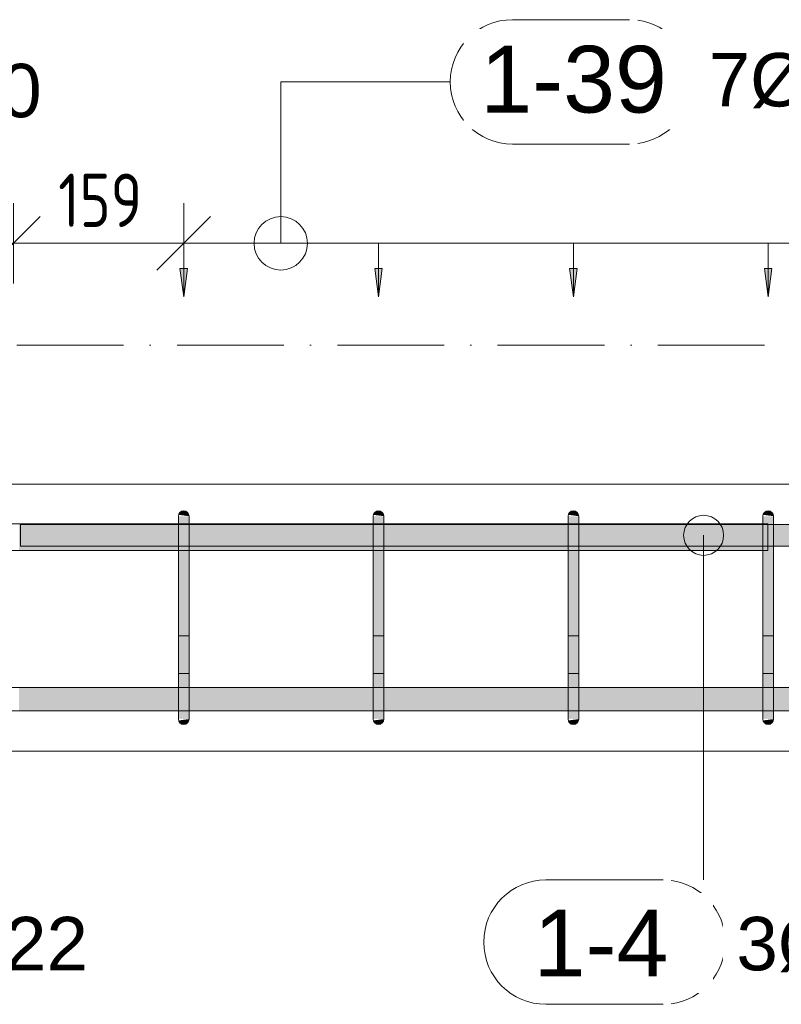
# Model space of a CAD drawing. Header units: millimetres. Extents: x 4307 to 42792, y 1610 to 10025.
# Tile 140 of 256: x 21659 to 22373, y 5383 to 6305. Entities that reach past the tile are written whole.
import ezdxf

# ---------------------------------------------------------------- set-up
doc = ezdxf.new("R2010")
doc.units = ezdxf.units.MM
doc.linetypes.add('Čerchovaná', pattern=[150, 100, -25, 0, -25])
for name, color, linetype, lineweight in [('A-ANNO-DIMS', 211, 'Continuous', 5), ('A-ANNO-DIMS-25', 211, 'Continuous', 5), ('A-FLOR-LEVL', 51, 'Continuous', 5), ('S-BEAM', 12, 'Continuous', 9), ('S-RBAR', 171, 'Continuous', 5), ('S-RBAR-IDEN', 171, 'Continuous', 5)]:
    doc.layers.add(name, color=color, linetype=linetype, lineweight=lineweight)
doc.styles.add('Arial', font='arial.ttf', dxfattribs={"height": 50})
doc.styles.add('Arial_1', font='arial.ttf', dxfattribs={"height": 62.5})
doc.styles.add('ISOCPEUR_2', font='isocpeur.ttf', dxfattribs={"width": 0.8, "height": 50})
doc.dimstyles.new('Vnitřní', dxfattribs={"dimscale": 304.8, "dimtxt": 49.799059, "dimasz": 0.164042, "dimexe": 0.123031, "dimexo": 0.0625, "dimgap": 0, "dimtad": 1, "dimdec": 0, "dimzin": 0, "dimdsep": 46, "dimtxsty": 'ISOCPEUR_2', "dimblk1": 'OBLIQUE', "dimblk2": 'OBLIQUE', "dimsah": 1, "dimcen": 0.09, "dimdle": 0.123031, "dimazin": 0, "dimtfac": 1, "dimtdec": 4, "dimtix": 1, "dimtmove": 0, "dimatfit": 3, "dimfxl": 0.123031, "dimfxlon": 1, "dimtvp": 1, "dimtolj": 1, "dimtzin": 0, "dimarcsym": 2})
doc.dimstyles.new('Výztuž_kusy__řezy__2', dxfattribs={"dimscale": 304.8, "dimtxt": 0.18, "dimasz": 0, "dimexe": 0, "dimexo": 0.0625, "dimgap": 0.082021, "dimtad": 1, "dimdec": 0, "dimzin": 0, "dimdsep": 46, "dimtxsty": 'Arial_1', "dimblk1": 'NONE', "dimblk2": 'NONE', "dimsah": 1, "dimcen": 0.09, "dimazin": 0, "dimtfac": 1, "dimtdec": 4, "dimtix": 1, "dimtmove": 0, "dimatfit": 3, "dimfxl": 0.164042, "dimfxlon": 1, "dimtvp": 1, "dimtfill": 1, "dimtolj": 1, "dimtzin": 0, "dimarcsym": 2})

# ---------------------------------------------------------------- blocks, each defined once
blk = doc.blocks.new('DIMBLOCK394-V1')
at = {"layer": 'A-ANNO-DIMS-25'}
for points in [[(22360.4, 6045.48), (22363.86, 6071.76), (22356.94, 6071.76)], [(22542.89, 6045.48), (22546.36, 6071.76), (22539.43, 6071.76)]]:
    blk.add_hatch(color=256, dxfattribs=at).paths.add_polyline_path(points)
for p, q in [((22542.89, 6095.48), (22360.4, 6095.48)), ((22360.4, 6095.48), (22360.4, 6095.48)), ((22360.4, 6095.48), (22360.4, 6045.48)), ((22542.89, 6095.48), (22542.89, 6095.48)), ((22542.89, 6095.48), (22542.89, 6045.48)), ((22363.86, 6071.76), (22356.94, 6071.76)), ((22356.94, 6071.76), (22360.4, 6045.48)), ((22360.4, 6045.48), (22363.86, 6071.76)), ((22546.36, 6071.76), (22539.43, 6071.76)), ((22539.43, 6071.76), (22542.89, 6045.48)), ((22542.89, 6045.48), (22546.36, 6071.76))]:
    blk.add_line(p, q, dxfattribs=at)
blk = doc.blocks.new('_None')
blk = doc.blocks.new('DIMBLOCK395-V1')
at = {"layer": 'A-ANNO-DIMS-25'}
for points in [[(22177.9, 6045.48), (22181.36, 6071.76), (22174.44, 6071.76)], [(22360.4, 6045.48), (22363.86, 6071.76), (22356.94, 6071.76)]]:
    blk.add_hatch(color=256, dxfattribs=at).paths.add_polyline_path(points)
for p, q in [((22360.4, 6095.48), (22177.9, 6095.48)), ((22177.9, 6095.48), (22177.9, 6095.48)), ((22177.9, 6095.48), (22177.9, 6045.48)), ((22360.4, 6095.48), (22360.4, 6095.48)), ((22360.4, 6095.48), (22360.4, 6045.48)), ((22181.36, 6071.76), (22174.44, 6071.76)), ((22174.44, 6071.76), (22177.9, 6045.48)), ((22177.9, 6045.48), (22181.36, 6071.76)), ((22363.86, 6071.76), (22356.94, 6071.76)), ((22356.94, 6071.76), (22360.4, 6045.48)), ((22360.4, 6045.48), (22363.86, 6071.76))]:
    blk.add_line(p, q, dxfattribs=at)
blk = doc.blocks.new('DIMBLOCK396-V1')
at = {"layer": 'A-ANNO-DIMS-25'}
for points in [[(21995.4, 6045.48), (21998.86, 6071.76), (21991.94, 6071.76)], [(22177.9, 6045.48), (22181.36, 6071.76), (22174.44, 6071.76)]]:
    blk.add_hatch(color=256, dxfattribs=at).paths.add_polyline_path(points)
for p, q in [((22177.9, 6095.48), (21995.4, 6095.48)), ((21995.4, 6095.48), (21995.4, 6095.48)), ((21995.4, 6095.48), (21995.4, 6045.48)), ((22177.9, 6095.48), (22177.9, 6095.48)), ((22177.9, 6095.48), (22177.9, 6045.48)), ((21998.86, 6071.76), (21991.94, 6071.76)), ((21991.94, 6071.76), (21995.4, 6045.48)), ((21995.4, 6045.48), (21998.86, 6071.76)), ((22181.36, 6071.76), (22174.44, 6071.76)), ((22174.44, 6071.76), (22177.9, 6045.48)), ((22177.9, 6045.48), (22181.36, 6071.76))]:
    blk.add_line(p, q, dxfattribs=at)
blk = doc.blocks.new('DIMBLOCK397-V1')
at = {"layer": 'A-ANNO-DIMS-25'}
for points in [[(21812.9, 6045.48), (21816.36, 6071.76), (21809.44, 6071.76)], [(21995.4, 6045.48), (21998.86, 6071.76), (21991.94, 6071.76)]]:
    blk.add_hatch(color=256, dxfattribs=at).paths.add_polyline_path(points)
for p, q in [((21995.4, 6095.48), (21812.9, 6095.48)), ((21812.9, 6095.48), (21812.9, 6095.48)), ((21812.9, 6095.48), (21812.9, 6045.48)), ((21995.4, 6095.48), (21995.4, 6095.48)), ((21995.4, 6095.48), (21995.4, 6045.48)), ((21816.36, 6071.76), (21809.44, 6071.76)), ((21809.44, 6071.76), (21812.9, 6045.48)), ((21812.9, 6045.48), (21816.36, 6071.76)), ((21998.86, 6071.76), (21991.94, 6071.76)), ((21991.94, 6071.76), (21995.4, 6045.48)), ((21995.4, 6045.48), (21998.86, 6071.76))]:
    blk.add_line(p, q, dxfattribs=at)
blk = doc.blocks.new('DIMBLOCK398-V1')
at = {"layer": 'A-ANNO-DIMS-25'}
for points in [[(21812.9, 6045.48), (21816.36, 6071.76), (21809.44, 6071.76)], [(21995.4, 6045.48), (21998.86, 6071.76), (21991.94, 6071.76)], [(22177.9, 6045.48), (22181.36, 6071.76), (22174.44, 6071.76)], [(22360.4, 6045.48), (22363.86, 6071.76), (22356.94, 6071.76)], [(22542.89, 6045.48), (22546.36, 6071.76), (22539.43, 6071.76)], [(22725.39, 6045.48), (22728.85, 6071.76), (22721.93, 6071.76)], [(22907.89, 6045.48), (22911.35, 6071.76), (22904.43, 6071.76)]]:
    blk.add_hatch(color=256, dxfattribs=at).paths.add_polyline_path(points)
for p, q in [((22907.89, 6095.48), (21812.9, 6095.48)), ((21995.4, 6095.48), (21812.9, 6095.48)), ((21812.9, 6095.48), (21812.9, 6095.48)), ((21812.9, 6095.48), (21812.9, 6045.48)), ((22177.9, 6095.48), (21995.4, 6095.48)), ((21995.4, 6095.48), (21995.4, 6095.48)), ((21995.4, 6095.48), (21995.4, 6045.48)), ((22360.4, 6095.48), (22177.9, 6095.48)), ((22177.9, 6095.48), (22177.9, 6095.48)), ((22177.9, 6095.48), (22177.9, 6045.48)), ((22542.89, 6095.48), (22360.4, 6095.48)), ((22360.4, 6095.48), (22360.4, 6095.48)), ((22360.4, 6095.48), (22360.4, 6045.48)), ((22725.39, 6095.48), (22542.89, 6095.48)), ((22542.89, 6095.48), (22542.89, 6095.48)), ((22542.89, 6095.48), (22542.89, 6045.48)), ((22907.89, 6095.48), (22725.39, 6095.48)), ((22725.39, 6095.48), (22725.39, 6095.48)), ((22725.39, 6095.48), (22725.39, 6045.48)), ((22907.89, 6095.48), (22907.89, 6095.48)), ((22907.89, 6095.48), (22907.89, 6045.48)), ((21816.36, 6071.76), (21809.44, 6071.76)), ((21809.44, 6071.76), (21812.9, 6045.48)), ((21812.9, 6045.48), (21816.36, 6071.76)), ((21998.86, 6071.76), (21991.94, 6071.76)), ((21991.94, 6071.76), (21995.4, 6045.48)), ((21995.4, 6045.48), (21998.86, 6071.76)), ((22181.36, 6071.76), (22174.44, 6071.76)), ((22174.44, 6071.76), (22177.9, 6045.48)), ((22177.9, 6045.48), (22181.36, 6071.76)), ((22363.86, 6071.76), (22356.94, 6071.76)), ((22356.94, 6071.76), (22360.4, 6045.48)), ((22360.4, 6045.48), (22363.86, 6071.76)), ((22546.36, 6071.76), (22539.43, 6071.76)), ((22539.43, 6071.76), (22542.89, 6045.48)), ((22542.89, 6045.48), (22546.36, 6071.76)), ((22728.85, 6071.76), (22721.93, 6071.76)), ((22721.93, 6071.76), (22725.39, 6045.48)), ((22725.39, 6045.48), (22728.85, 6071.76)), ((22911.35, 6071.76), (22904.43, 6071.76)), ((22904.43, 6071.76), (22907.89, 6045.48)), ((22907.89, 6045.48), (22911.35, 6071.76))]:
    blk.add_line(p, q, dxfattribs=at)
blk = doc.blocks.new('Popisek výztuže__BEZ NATOČENÍ_ - _Typ_ množství_PRAVÝ _řezy_-573725-V1')
at = {"layer": 'S-RBAR-IDEN'}
for p, q in [((5911.19, 9413.62), (5801.5, 9413.62)), ((5801.5, 9297.19), (5911.19, 9297.19))]:
    blk.add_line(p, q, dxfattribs=at)
for centre, start, end in [((5801.5, 9355.4), 90, 270), ((5911.19, 9355.4), 277.64339, 82.35661)]:
    blk.add_arc(centre, 58.22, start, end, dxfattribs=at)
blk = doc.blocks.new('DIMBLOCK434-V1')
at = {"layer": 'A-ANNO-DIMS-25'}
for p, q in [((21653.58, 6095.48), (21653.58, 6132.98)), ((21812.9, 6095.48), (21812.9, 6132.98)), ((21653.58, 6095.48), (21678.58, 6120.48)), ((21812.9, 6095.48), (21837.9, 6120.48)), ((21616.08, 6095.48), (21850.4, 6095.48)), ((21653.58, 6095.48), (21628.58, 6070.48)), ((21653.58, 6095.48), (21653.58, 6057.98)), ((21812.9, 6095.48), (21787.9, 6070.48)), ((21812.9, 6095.48), (21812.9, 6057.98))]:
    blk.add_line(p, q, dxfattribs=at)
at = {"layer": 'A-ANNO-DIMS-25', "color": 0, "insert": (21695.41, 6160.8), "char_height": 50, "width": 90.7875, "attachment_point": 1, "line_spacing_factor": 1.149209, "style": 'ISOCPEUR_2'}
blk.add_mtext('159', dxfattribs=at)
blk = doc.blocks.new('_Oblique')
at = {"color": 0, "linetype": 'ByBlock', "lineweight": -2}
blk.add_line((-0.5, -0.5), (0.5, 0.5), dxfattribs=at)
blk = doc.blocks.new('Popisek výztuže - _Typ_ množství_PRAVÝ-500031-V1')
at = {"layer": 'S-RBAR-IDEN'}
for p, q in [((6694.54, 8583.84), (6584.84, 8583.84)), ((6584.84, 8467.41), (6694.54, 8467.41))]:
    blk.add_line(p, q, dxfattribs=at)
for centre, start, end in [((6584.84, 8525.62), 90, 270), ((6694.54, 8525.62), 277.64339, 82.35661)]:
    blk.add_arc(centre, 58.22, start, end, dxfattribs=at)

msp = doc.modelspace()

# ---------------------------------------------------------------- hatches: boundary and pattern name
at = {"layer": 'S-RBAR'}
for points in [[(21817.9, 5815), (21817.9, 5840), (21807.9, 5840), (21807.9, 5815)], [(21817.9, 5840), (21817.73, 5841.29), (21817.23, 5842.5), (21816.44, 5843.54), (21815.4, 5844.33), (21814.2, 5844.83), (21812.9, 5845), (21811.61, 5844.83), (21810.4, 5844.33), (21809.37, 5843.54), (21808.57, 5842.5), (21808.07, 5841.29), (21817.73, 5840.02)], [(21990.4, 5815), (22000.4, 5815), (22000.4, 5840), (21990.4, 5840), (21990.4, 5819.55)], [(22000.4, 5840), (22000.23, 5841.29), (21999.73, 5842.5), (21998.94, 5843.54), (21997.9, 5844.33), (21996.69, 5844.83), (21995.4, 5845), (21994.11, 5844.83), (21992.9, 5844.33), (21991.87, 5843.54), (21991.07, 5842.5), (21990.57, 5841.29), (22000.23, 5840.02)], [(22182.9, 5815), (22182.9, 5840), (22172.9, 5840), (22172.9, 5815)], [(22182.9, 5840), (22182.73, 5841.29), (22182.23, 5842.5), (22181.43, 5843.54), (22180.4, 5844.33), (22179.19, 5844.83), (22177.9, 5845), (22176.6, 5844.83), (22175.4, 5844.33), (22174.36, 5843.54), (22173.57, 5842.5), (22173.07, 5841.29), (22182.73, 5840.02)], [(22365.4, 5815), (22365.4, 5840), (22355.4, 5840), (22355.4, 5815)], [(22365.4, 5840), (22365.23, 5841.29), (22364.73, 5842.5), (22363.93, 5843.54), (22362.9, 5844.33), (22361.69, 5844.83), (22360.4, 5845), (22359.1, 5844.83), (22357.9, 5844.33), (22356.86, 5843.54), (22356.07, 5842.5), (22355.57, 5841.29), (22365.23, 5840.02)], [(22380, 5812.07), (22380, 5832.07), (22365.4, 5832.07), (22365.4, 5812.07)], [(21817.9, 5675), (21817.9, 5815), (21807.9, 5815), (21807.9, 5675)], [(21997.91, 5675), (22000.4, 5675), (22000.4, 5815), (21990.4, 5815), (21990.4, 5675)], [(22182.9, 5675), (22182.9, 5815), (22172.9, 5815), (22172.9, 5675)], [(22365.4, 5675), (22365.4, 5815), (22355.4, 5815), (22355.4, 5675)], [(21812.9, 5645), (21814.2, 5645.17), (21815.4, 5645.67), (21816.44, 5646.46), (21817.23, 5647.5), (21817.73, 5648.71), (21817.73, 5649.98), (21808.07, 5648.71), (21808.57, 5647.5), (21809.37, 5646.46), (21810.4, 5645.67), (21811.61, 5645.17)], [(21995.4, 5645), (21996.69, 5645.17), (21997.91, 5645.67), (21998.94, 5646.46), (21999.73, 5647.5), (22000.23, 5648.71), (22000.23, 5649.98), (21990.57, 5648.71), (21991.07, 5647.5), (21991.87, 5646.46), (21992.9, 5645.67), (21994.11, 5645.17)], [(22177.9, 5645), (22179.19, 5645.17), (22180.4, 5645.67), (22181.43, 5646.46), (22182.23, 5647.5), (22182.73, 5648.71), (22182.73, 5649.98), (22173.07, 5648.71), (22173.57, 5647.5), (22174.36, 5646.46), (22175.4, 5645.67), (22176.6, 5645.17)], [(22360.4, 5645), (22361.69, 5645.17), (22362.9, 5645.67), (22363.93, 5646.46), (22364.73, 5647.5), (22365.23, 5648.71), (22365.23, 5649.98), (22355.57, 5648.71), (22356.07, 5647.5), (22356.86, 5646.46), (22357.9, 5645.67), (22359.1, 5645.17)]]:
    msp.add_hatch(color=7, dxfattribs=at).paths.add_polyline_path(points)
h = msp.add_hatch(color=7, dxfattribs=at)
h.paths.add_polyline_path([(19546.95, 5807.8), (19546.95, 5832.8), (19460.94, 5832.8), (19460.94, 5807.8), (19484.85, 5807.8)])
h.paths.add_polyline_path([(22355.4, 5807.8), (22355.4, 5832.8), (22182.9, 5832.8), (22182.9, 5807.8), (22351.3, 5807.8)])
h.paths.add_polyline_path([(17685, 5807.8), (17848.61, 5807.8), (17848.61, 5832.8), (17685, 5832.8)])
h.paths.add_polyline_path([(19563.38, 5807.8), (19642.97, 5807.8), (19642.97, 5832.8), (19556.95, 5832.8), (19556.95, 5807.8)])
h.paths.add_polyline_path([(19652.97, 5807.8), (19738.98, 5807.8), (19738.98, 5832.8), (19652.97, 5832.8), (19652.97, 5815)])
h.paths.add_polyline_path([(19748.98, 5807.8), (19835, 5807.8), (19835, 5832.8), (19748.98, 5832.8), (19748.98, 5815)])
h.paths.add_polyline_path([(21055.51, 5807.8), (21072.86, 5807.8), (21072.86, 5832.8), (20986.91, 5832.8), (20986.91, 5807.8)])
h.paths.add_polyline_path([(22172.9, 5807.8), (22172.9, 5832.8), (22000.4, 5832.8), (22000.4, 5807.8), (22154.97, 5807.8)])
h.paths.add_polyline_path([(19450.94, 5807.8), (19450.94, 5832.8), (19364.92, 5832.8), (19364.92, 5807.8), (19406.31, 5807.8)])
h.paths.add_polyline_path([(17858.61, 5807.8), (18037.69, 5807.8), (18037.69, 5832.8), (17858.61, 5832.8), (17858.61, 5815)])
h.paths.add_polyline_path([(19845, 5807.8), (19935, 5807.8), (19935, 5832.8), (19845, 5832.8), (19845, 5815)])
h.paths.add_polyline_path([(18596.8, 5807.8), (18682.81, 5807.8), (18682.81, 5832.8), (18596.8, 5832.8), (18596.8, 5815)])
h.paths.add_polyline_path([(19945, 5807.8), (19985, 5807.8), (19985, 5832.8), (19945, 5832.8), (19945, 5815)])
h.paths.add_polyline_path([(21082.86, 5807.8), (21168.81, 5807.8), (21168.81, 5832.8), (21082.86, 5832.8), (21082.86, 5815)])
h.paths.add_polyline_path([(19354.92, 5807.8), (19354.92, 5832.8), (19268.91, 5832.8), (19268.91, 5807.8), (19327.78, 5807.8)])
h.paths.add_polyline_path([(18542.45, 5807.8), (18586.8, 5807.8), (18586.8, 5832.8), (18425.85, 5832.8), (18425.85, 5807.8), (18463.92, 5807.8)])
h.paths.add_polyline_path([(21990.4, 5807.8), (21990.4, 5832.8), (21817.9, 5832.8), (21817.9, 5807.8), (21958.64, 5807.8)])
h.paths.add_polyline_path([(19995, 5807.8), (20035, 5807.8), (20035, 5832.8), (19995, 5832.8), (19995, 5815)])
h.paths.add_polyline_path([(20045, 5807.8), (20085, 5807.8), (20085, 5832.8), (20045, 5832.8), (20045, 5815)])
h.paths.add_polyline_path([(21178.81, 5807.8), (21264.77, 5807.8), (21264.77, 5832.8), (21178.81, 5832.8), (21178.81, 5815)])
h.paths.add_polyline_path([(21807.9, 5807.8), (21807.9, 5832.8), (21658.58, 5832.8), (21658.58, 5807.8), (21801.57, 5807.8)])
h.paths.add_polyline_path([(19258.91, 5807.8), (19258.91, 5832.8), (19172.89, 5832.8), (19172.89, 5807.8), (19249.25, 5807.8)])
h.paths.add_polyline_path([(18047.69, 5807.8), (18226.77, 5807.8), (18226.77, 5832.8), (18047.69, 5832.8), (18047.69, 5815)])
h.paths.add_polyline_path([(20095, 5807.8), (20135, 5807.8), (20135, 5832.8), (20095, 5832.8), (20095, 5815)])
h.paths.add_polyline_path([(20145, 5807.8), (20185, 5807.8), (20185, 5832.8), (20145, 5832.8), (20145, 5815)])
h.paths.add_polyline_path([(21648.58, 5807.8), (21648.58, 5832.8), (21562.63, 5832.8), (21562.63, 5807.8), (21644.51, 5807.8)])
h.paths.add_polyline_path([(20195, 5807.8), (20235, 5807.8), (20235, 5832.8), (20195, 5832.8), (20195, 5815)])
h.paths.add_polyline_path([(20245, 5807.8), (20285, 5807.8), (20285, 5832.8), (20245, 5832.8), (20245, 5815)])
h.paths.add_polyline_path([(19162.89, 5807.8), (19162.89, 5832.8), (19076.87, 5832.8), (19076.87, 5807.8), (19092.18, 5807.8)])
h.paths.add_polyline_path([(20295, 5807.8), (20335, 5807.8), (20335, 5832.8), (20295, 5832.8), (20295, 5815)])
h.paths.add_polyline_path([(19066.87, 5807.8), (19066.87, 5832.8), (18980.86, 5832.8), (18980.86, 5807.8), (19013.65, 5807.8)])
h.paths.add_polyline_path([(21552.63, 5807.8), (21552.63, 5832.8), (21466.67, 5832.8), (21466.67, 5807.8), (21526.71, 5807.8)])
h.paths.add_polyline_path([(20345, 5807.8), (20385, 5807.8), (20385, 5832.8), (20345, 5832.8), (20345, 5815)])
h.paths.add_polyline_path([(20395, 5807.8), (20435, 5807.8), (20435, 5832.8), (20395, 5832.8), (20395, 5815)])
h.paths.add_polyline_path([(18970.86, 5807.8), (18970.86, 5832.8), (18884.84, 5832.8), (18884.84, 5807.8), (18935.12, 5807.8)])
h.paths.add_polyline_path([(20445, 5807.8), (20485, 5807.8), (20485, 5832.8), (20445, 5832.8), (20445, 5815)])
h.paths.add_polyline_path([(21456.67, 5807.8), (21456.67, 5832.8), (21370.72, 5832.8), (21370.72, 5807.8), (21448.17, 5807.8)])
h.paths.add_polyline_path([(18236.77, 5807.8), (18415.85, 5807.8), (18415.85, 5832.8), (18236.77, 5832.8), (18236.77, 5815)])
h.paths.add_polyline_path([(20495, 5807.8), (20535, 5807.8), (20535, 5832.8), (20495, 5832.8), (20495, 5815)])
h.paths.add_polyline_path([(18874.84, 5807.8), (18874.84, 5832.8), (18788.83, 5832.8), (18788.83, 5807.8), (18856.58, 5807.8)])
h.paths.add_polyline_path([(20545, 5807.8), (20585, 5807.8), (20585, 5832.8), (20545, 5832.8), (20545, 5815)])
h.paths.add_polyline_path([(20595, 5807.8), (20635, 5807.8), (20635, 5832.8), (20595, 5832.8), (20595, 5815)])
h.paths.add_polyline_path([(18778.83, 5807.8), (18778.83, 5832.8), (18692.81, 5832.8), (18692.81, 5807.8), (18778.05, 5807.8)])
h.paths.add_polyline_path([(21360.72, 5807.8), (21360.72, 5832.8), (21274.77, 5832.8), (21274.77, 5807.8), (21291.11, 5807.8)])
h.paths.add_polyline_path([(20645, 5807.8), (20685, 5807.8), (20685, 5832.8), (20645, 5832.8), (20645, 5815)])
h.paths.add_polyline_path([(20695, 5807.8), (20785, 5807.8), (20785, 5832.8), (20695, 5832.8), (20695, 5815)])
h.paths.add_polyline_path([(20795, 5807.8), (20880.95, 5807.8), (20880.95, 5832.8), (20795, 5832.8), (20795, 5815)])
h.paths.add_polyline_path([(20890.95, 5807.8), (20976.91, 5807.8), (20976.91, 5832.8), (20890.95, 5832.8), (20890.95, 5815)])
h = msp.add_hatch(color=7, dxfattribs=at)
h.paths.add_polyline_path([(20785, 5657.64), (20785, 5679.64), (20695, 5679.64), (20695, 5657.64), (20780.64, 5657.64)])
h.paths.add_polyline_path([(21762.31, 5657.64), (21807.9, 5657.92), (21807.9, 5679.64), (21658.58, 5679.64), (21658.58, 5657.64), (21683.77, 5657.64)])
h.paths.add_polyline_path([(21648.58, 5657.64), (21648.58, 5679.64), (21562.63, 5679.64), (21562.63, 5657.64), (21644.51, 5657.64)])
h.paths.add_polyline_path([(21817.9, 5657.64), (21990.4, 5657.92), (21990.4, 5679.64), (21817.9, 5679.64), (21817.9, 5657.92)])
h.paths.add_polyline_path([(22000.4, 5657.64), (22172.9, 5657.92), (22172.9, 5679.64), (22000.4, 5679.64), (22000.4, 5657.92)])
h.paths.add_polyline_path([(24605, 5657.64), (24605, 5665.21), (24602.84, 5660), (24601.03, 5657.64), (24602.84, 5657.64)])
h.paths.add_polyline_path([(21552.63, 5657.64), (21552.63, 5679.64), (21466.67, 5679.64), (21466.67, 5657.64), (21526.71, 5657.64)])
h.paths.add_polyline_path([(22182.9, 5657.64), (22355.4, 5657.92), (22355.4, 5679.64), (22182.9, 5679.64), (22182.9, 5657.92)])
h.paths.add_polyline_path([(20345, 5657.64), (20385, 5657.92), (20385, 5679.64), (20345, 5679.64), (20345, 5657.92)])
h.paths.add_polyline_path([(22365.4, 5657.64), (22537.89, 5657.92), (22537.89, 5679.64), (22365.4, 5679.64), (22365.4, 5657.92)])
h.paths.add_polyline_path([(21456.67, 5657.64), (21456.67, 5679.64), (21370.72, 5679.64), (21370.72, 5657.64), (21448.17, 5657.64)])
h.paths.add_polyline_path([(24569.86, 5657.64), (24586.86, 5657.68), (24591.01, 5660.86), (24594.18, 5665), (24596.18, 5669.82), (24596.86, 5675), (24596.86, 5679.64), (24569.26, 5679.64), (24569.26, 5657.64)])
h.paths.add_polyline_path([(24559.26, 5657.64), (24559.26, 5679.64), (24520.69, 5679.64), (24520.69, 5657.64), (24550.23, 5657.64)])
h.paths.add_polyline_path([(22547.89, 5657.64), (22720.39, 5657.92), (22720.39, 5679.64), (22547.89, 5679.64), (22547.89, 5657.92)])
h.paths.add_polyline_path([(22730.39, 5657.64), (22902.89, 5657.92), (22902.89, 5679.64), (22730.39, 5679.64), (22730.39, 5657.92)])
h.paths.add_polyline_path([(21360.72, 5657.64), (21360.72, 5679.64), (21274.77, 5679.64), (21274.77, 5657.64), (21330.37, 5657.64)])
h.paths.add_polyline_path([(22912.89, 5657.64), (23061.42, 5657.92), (23061.42, 5679.64), (22912.89, 5679.64), (22912.89, 5657.92)])
h.paths.add_polyline_path([(24510.69, 5657.64), (24510.69, 5679.64), (24472.12, 5679.64), (24472.12, 5657.64)])
h.paths.add_polyline_path([(21264.77, 5657.64), (21264.77, 5679.64), (21178.81, 5679.64), (21178.81, 5657.64), (21251.84, 5657.64)])
h.paths.add_polyline_path([(23071.42, 5657.64), (23157.37, 5657.92), (23157.37, 5679.64), (23071.42, 5679.64), (23071.42, 5657.92)])
h.paths.add_polyline_path([(23167.37, 5657.64), (23253.33, 5657.92), (23253.33, 5679.64), (23167.37, 5679.64), (23167.37, 5657.92)])
h.paths.add_polyline_path([(20327.7, 5657.64), (20335, 5657.92), (20335, 5679.64), (20327.7, 5679.64), (20327.7, 5657.92)])
h.paths.add_polyline_path([(21168.81, 5657.64), (21168.81, 5679.64), (21082.86, 5679.64), (21082.86, 5657.64), (21134.04, 5657.64)])
h.paths.add_polyline_path([(24462.12, 5657.64), (24462.12, 5679.64), (24423.55, 5679.64), (24423.55, 5657.64), (24432.43, 5657.64)])
h.paths.add_polyline_path([(23263.33, 5657.64), (23349.28, 5657.92), (23349.28, 5679.64), (23263.33, 5679.64), (23263.33, 5657.92)])
h.paths.add_polyline_path([(21072.86, 5657.64), (21072.86, 5679.64), (20986.91, 5679.64), (20986.91, 5657.64), (21055.51, 5657.64)])
h.paths.add_polyline_path([(23359.28, 5657.64), (23445.23, 5657.92), (23445.23, 5679.64), (23359.28, 5679.64), (23359.28, 5657.92)])
h.paths.add_polyline_path([(24413.55, 5657.64), (24413.55, 5679.64), (24374.98, 5679.64), (24374.98, 5657.64), (24393.17, 5657.64)])
h.paths.add_polyline_path([(23455.23, 5657.64), (23541.19, 5657.92), (23541.19, 5679.64), (23455.23, 5679.64), (23455.23, 5657.92)])
h.paths.add_polyline_path([(23551.19, 5657.64), (23637.14, 5657.92), (23637.14, 5679.64), (23551.19, 5679.64), (23551.19, 5657.92)])
h.paths.add_polyline_path([(20976.91, 5657.64), (20976.91, 5679.64), (20890.95, 5679.64), (20890.95, 5657.64), (20937.71, 5657.64)])
h.paths.add_polyline_path([(20395, 5657.64), (20435, 5657.92), (20435, 5679.64), (20395, 5679.64), (20395, 5657.92)])
h.paths.add_polyline_path([(20880.95, 5657.64), (20880.95, 5679.64), (20795, 5679.64), (20795, 5657.64), (20859.18, 5657.64)])
h.paths.add_polyline_path([(24364.98, 5657.64), (24364.98, 5679.64), (24326.41, 5679.64), (24326.41, 5657.64), (24353.9, 5657.64)])
h.paths.add_polyline_path([(23647.14, 5657.64), (23733.09, 5657.92), (23733.09, 5679.64), (23647.14, 5679.64), (23647.14, 5657.92)])
h.paths.add_polyline_path([(23743.09, 5657.64), (23829.05, 5657.92), (23829.05, 5679.64), (23743.09, 5679.64), (23743.09, 5657.92)])
h.paths.add_polyline_path([(20445, 5657.64), (20485, 5657.92), (20485, 5679.64), (20445, 5679.64), (20445, 5657.92)])
h.paths.add_polyline_path([(23839.05, 5657.64), (23925, 5657.92), (23925, 5679.64), (23839.05, 5679.64), (23839.05, 5657.92)])
h.paths.add_polyline_path([(23935, 5657.64), (24025, 5657.92), (24025, 5679.64), (23935, 5679.64), (23935, 5657.92)])
h.paths.add_polyline_path([(20685, 5657.64), (20685, 5679.64), (20645, 5679.64), (20645, 5657.64), (20662.84, 5657.64)])
h.paths.add_polyline_path([(24316.41, 5657.64), (24316.41, 5679.64), (24277.84, 5679.64), (24277.84, 5657.64), (24314.63, 5657.64)])
h.paths.add_polyline_path([(24035, 5657.64), (24073.57, 5657.92), (24073.57, 5679.64), (24035, 5679.64), (24035, 5657.92)])
h.paths.add_polyline_path([(20635, 5657.64), (20635, 5679.64), (20595, 5679.64), (20595, 5657.64), (20623.58, 5657.64)])
h.paths.add_polyline_path([(24083.57, 5657.64), (24122.14, 5657.92), (24122.14, 5679.64), (24083.57, 5679.64), (24083.57, 5657.92)])
h.paths.add_polyline_path([(24132.14, 5657.64), (24162.7, 5657.64), (24160.53, 5660.86), (24157.89, 5667.24), (24156.86, 5675), (24156.86, 5679.64), (24132.14, 5679.64), (24132.14, 5657.92)])
h.paths.add_polyline_path([(20585, 5657.64), (20585, 5679.64), (20545, 5679.64), (20545.04, 5657.64), (20584.31, 5657.64)])
h.paths.add_polyline_path([(20495, 5657.64), (20535, 5657.92), (20535, 5679.64), (20495, 5679.64), (20495, 5657.92)])
h.paths.add_polyline_path([(24180.71, 5657.64), (24196.86, 5657.68), (24201.86, 5661.72), (24219.27, 5679.13), (24219.27, 5679.64), (24180.71, 5679.64), (24180.71, 5657.68)])
h.paths.add_polyline_path([(24267.84, 5657.64), (24267.84, 5679.64), (24233.93, 5679.64), (24229.27, 5674.99), (24229.27, 5657.64), (24243.43, 5657.64)])
h.paths.add_polyline_path([(24211.93, 5657.64), (24219.27, 5657.92), (24219.27, 5664.99), (24216.47, 5662.18)])
h.paths.add_polyline_path([(24170.71, 5663.48), (24170.71, 5679.64), (24167.47, 5679.64), (24166.86, 5675), (24167.54, 5669.82), (24169.54, 5665), (24170.43, 5663.84)])
h = msp.add_hatch(color=7, dxfattribs=at)
h.paths.add_polyline_path([(21817.9, 5653.08), (21817.9, 5653.74), (21816.55, 5653.89), (21815.7, 5653.51)])
h.paths.add_polyline_path([(21812.41, 5655.53), (21810.73, 5657.49), (21807.9, 5657.92), (21807.9, 5656.75)])
h.paths.add_polyline_path([(21817.9, 5661.72), (21817.9, 5663.44), (21807.9, 5665.43), (21812.63, 5661.91)])
h.paths.add_polyline_path([(21807.9, 5674.03), (21817.9, 5674.24), (21817.9, 5675), (21807.9, 5675)])
h = msp.add_hatch(color=7, dxfattribs=at)
h.paths.add_polyline_path([(21817.9, 5650), (21817.9, 5653.08), (21815.7, 5653.51), (21816.55, 5653.89), (21817.9, 5653.74), (21817.9, 5661.72), (21813.37, 5661.99), (21807.9, 5665.43), (21807.9, 5658.15), (21810.88, 5657.32), (21812.41, 5655.53), (21807.9, 5656.75), (21808.07, 5650.99), (21809.99, 5650.85), (21814.2, 5650.4)])
h.paths.add_polyline_path([(21807.9, 5650), (21817.9, 5650), (21807.9, 5650.85)])
h.paths.add_polyline_path([(21817.9, 5663.44), (21817.9, 5674.24), (21815.87, 5674.03), (21807.9, 5674.03), (21807.9, 5665.43)])
h = msp.add_hatch(color=7, dxfattribs=at)
h.paths.add_polyline_path([(22000.4, 5653.08), (22000.4, 5653.74), (21999.04, 5653.89), (21998.2, 5653.51)])
h.paths.add_polyline_path([(21994.91, 5655.53), (21993.23, 5657.49), (21990.4, 5657.92), (21990.4, 5656.75)])
h.paths.add_polyline_path([(22000.4, 5661.72), (22000.4, 5663.44), (21990.4, 5665.43), (21995.13, 5661.91), (21997.91, 5661.81)])
h.paths.add_polyline_path([(21990.4, 5674.03), (22000.4, 5674.24), (22000.4, 5675), (21990.4, 5675)])
h = msp.add_hatch(color=7, dxfattribs=at)
h.paths.add_polyline_path([(22000.4, 5650), (22000.4, 5653.08), (21998.2, 5653.51), (21999.04, 5653.89), (22000.4, 5653.74), (22000.4, 5661.72), (21995.87, 5661.99), (21990.4, 5665.43), (21990.4, 5658.15), (21993.37, 5657.32), (21994.91, 5655.53), (21990.4, 5656.75), (21990.57, 5650.99), (21992.49, 5650.85), (21997.91, 5650.27)])
h.paths.add_polyline_path([(22000.4, 5650), (21990.4, 5650.85), (21990.57, 5650), (21997.91, 5650)])
h.paths.add_polyline_path([(22000.4, 5663.44), (22000.4, 5674.24), (21997.91, 5674.03), (21990.4, 5674.03), (21990.4, 5665.43), (21997.91, 5663.94)])
h = msp.add_hatch(color=7, dxfattribs=at)
h.paths.add_polyline_path([(22182.9, 5653.08), (22182.9, 5653.74), (22181.54, 5653.89), (22180.7, 5653.51)])
h.paths.add_polyline_path([(22177.41, 5655.53), (22175.73, 5657.49), (22172.9, 5657.92), (22172.9, 5656.75)])
h.paths.add_polyline_path([(22182.9, 5661.72), (22182.9, 5663.44), (22172.9, 5665.43), (22177.62, 5661.91)])
h.paths.add_polyline_path([(22172.9, 5674.03), (22182.9, 5674.24), (22182.9, 5675), (22172.9, 5675)])
h = msp.add_hatch(color=7, dxfattribs=at)
h.paths.add_polyline_path([(22182.9, 5650), (22182.9, 5653.08), (22180.7, 5653.51), (22181.54, 5653.89), (22182.9, 5653.74), (22182.9, 5661.72), (22178.37, 5661.99), (22172.9, 5665.43), (22172.9, 5658.15), (22175.87, 5657.32), (22177.41, 5655.53), (22172.9, 5656.75), (22173.07, 5650.99), (22174.99, 5650.85), (22179.19, 5650.4)])
h.paths.add_polyline_path([(22172.9, 5650), (22182.9, 5650), (22172.9, 5650.85)])
h.paths.add_polyline_path([(22182.9, 5663.44), (22182.9, 5674.24), (22180.87, 5674.03), (22172.9, 5674.03), (22172.9, 5665.43)])
h = msp.add_hatch(color=7, dxfattribs=at)
h.paths.add_polyline_path([(22365.4, 5653.08), (22365.4, 5653.74), (22364.04, 5653.89), (22363.19, 5653.51)])
h.paths.add_polyline_path([(22359.91, 5655.53), (22358.22, 5657.49), (22355.4, 5657.92), (22355.4, 5656.75)])
h.paths.add_polyline_path([(22365.4, 5661.72), (22365.4, 5663.44), (22355.4, 5665.43), (22360.12, 5661.91)])
h.paths.add_polyline_path([(22355.4, 5674.03), (22365.4, 5674.24), (22365.4, 5675), (22355.4, 5675)])
h = msp.add_hatch(color=7, dxfattribs=at)
h.paths.add_polyline_path([(22365.4, 5650), (22365.4, 5653.08), (22363.19, 5653.51), (22364.04, 5653.89), (22365.4, 5653.74), (22365.4, 5661.72), (22360.87, 5661.99), (22355.4, 5665.43), (22355.4, 5658.15), (22358.37, 5657.32), (22359.91, 5655.53), (22355.4, 5656.75), (22355.57, 5650.99), (22357.48, 5650.85), (22361.69, 5650.4)])
h.paths.add_polyline_path([(22355.4, 5650), (22365.4, 5650), (22355.4, 5650.85)])
h.paths.add_polyline_path([(22365.4, 5663.44), (22365.4, 5674.24), (22363.37, 5674.03), (22355.4, 5674.03), (22355.4, 5665.43)])

# ---------------------------------------------------------------- linework, layer by layer
at = {"layer": 'A-FLOR-LEVL', "linetype": 'Čerchovaná'}
msp.add_line((4395.14, 6000), (25778.88, 6000), dxfattribs=at)
at = {"layer": 'S-BEAM'}
for p, q in [((20490, 5870), (24230, 5870)), ((20490, 5870), (24130, 5870)), ((24230, 5620), (20490, 5620)), ((20490, 5620), (24130, 5620))]:
    msp.add_line(p, q, dxfattribs=at)
at = {"layer": 'S-RBAR'}
for p, q in [((21807.9, 5815), (21807.9, 5840)), ((21807.9, 5815), (21807.9, 5840)), ((21817.9, 5815), (21817.9, 5840)), ((21817.9, 5815), (21817.9, 5840)), ((21990.4, 5815), (21990.4, 5840)), ((21990.4, 5815), (21990.4, 5840)), ((22000.4, 5815), (22000.4, 5840)), ((22000.4, 5815), (22000.4, 5840)), ((22172.9, 5815), (22172.9, 5840)), ((22172.9, 5815), (22172.9, 5840)), ((22182.9, 5815), (22182.9, 5840)), ((22182.9, 5815), (22182.9, 5840)), ((22355.4, 5815), (22355.4, 5840)), ((22355.4, 5815), (22355.4, 5840)), ((22365.4, 5815), (22365.4, 5840)), ((22365.4, 5815), (22365.4, 5840)), ((17685, 5832.8), (22360, 5832.8)), ((17685, 5832.8), (22360, 5832.8)), ((17685, 5832.8), (22360, 5832.8)), ((23060, 5832.07), (21660, 5832.07)), ((21660, 5832.07), (21660, 5812.07)), ((23060, 5832.07), (21660, 5832.07)), ((21660, 5832.07), (21660, 5812.07)), ((23060, 5832.07), (21660, 5832.07)), ((21660, 5832.07), (21660, 5812.07)), ((22360, 5807.8), (22360, 5832.8)), ((22360, 5807.8), (22360, 5832.8)), ((22360, 5807.8), (22360, 5832.8)), ((23060, 5812.07), (21660, 5812.07)), ((23060, 5812.07), (21660, 5812.07)), ((23060, 5812.07), (21660, 5812.07)), ((21807.9, 5675), (21807.9, 5815)), ((21807.9, 5815), (21807.9, 5675)), ((21817.9, 5675), (21817.9, 5815)), ((21817.9, 5815), (21817.9, 5675)), ((21990.4, 5675), (21990.4, 5815)), ((21990.4, 5815), (21990.4, 5675)), ((22000.4, 5675), (22000.4, 5815)), ((22000.4, 5815), (22000.4, 5675)), ((22172.9, 5675), (22172.9, 5815)), ((22172.9, 5815), (22172.9, 5675)), ((22182.9, 5675), (22182.9, 5815)), ((22182.9, 5815), (22182.9, 5675)), ((22355.4, 5675), (22355.4, 5815)), ((22355.4, 5815), (22355.4, 5675)), ((22365.4, 5675), (22365.4, 5815)), ((22365.4, 5815), (22365.4, 5675)), ((17685, 5807.8), (22360, 5807.8)), ((17685, 5807.8), (22360, 5807.8)), ((17685, 5807.8), (22360, 5807.8)), ((21807.9, 5728.03), (21807.9, 5692.68)), ((21807.9, 5728.03), (21817.9, 5728.03)), ((21817.9, 5728.03), (21817.9, 5692.68)), ((21990.4, 5728.03), (21990.4, 5692.68)), ((21990.4, 5728.03), (22000.4, 5728.03)), ((22000.4, 5728.03), (22000.4, 5692.68)), ((22172.9, 5728.03), (22172.9, 5692.68)), ((22172.9, 5728.03), (22182.9, 5728.03)), ((22182.9, 5728.03), (22182.9, 5692.68)), ((22355.4, 5728.03), (22355.4, 5692.68)), ((22355.4, 5728.03), (22365.4, 5728.03)), ((22365.4, 5728.03), (22365.4, 5692.68)), ((21807.9, 5650), (21807.9, 5692.68)), ((21817.9, 5692.68), (21807.9, 5692.68)), ((21807.9, 5657.32), (21807.9, 5692.68)), ((21817.9, 5650), (21817.9, 5692.68)), ((21817.9, 5657.32), (21817.9, 5692.68)), ((21990.4, 5650), (21990.4, 5692.68)), ((22000.4, 5692.68), (21990.4, 5692.68)), ((21990.4, 5657.32), (21990.4, 5692.68)), ((22000.4, 5650), (22000.4, 5692.68)), ((22000.4, 5657.32), (22000.4, 5692.68)), ((22172.9, 5650), (22172.9, 5692.68)), ((22182.9, 5692.68), (22172.9, 5692.68)), ((22172.9, 5657.32), (22172.9, 5692.68)), ((22182.9, 5650), (22182.9, 5692.68)), ((22182.9, 5657.32), (22182.9, 5692.68)), ((22355.4, 5650), (22355.4, 5692.68)), ((22365.4, 5692.68), (22355.4, 5692.68)), ((22355.4, 5657.32), (22355.4, 5692.68)), ((22365.4, 5650), (22365.4, 5692.68)), ((22365.4, 5657.32), (22365.4, 5692.68)), ((20327.7, 5679.64), (24605, 5679.64)), ((20327.7, 5679.64), (24605, 5679.64)), ((20327.7, 5679.64), (24605, 5679.64)), ((21807.9, 5650), (21807.9, 5675)), ((21807.9, 5657.32), (21807.9, 5675)), ((21817.9, 5650), (21817.9, 5675)), ((21817.9, 5650), (21817.9, 5675)), ((21990.4, 5650), (21990.4, 5675)), ((21990.4, 5657.32), (21990.4, 5675)), ((22000.4, 5650), (22000.4, 5675)), ((22000.4, 5650), (22000.4, 5675)), ((22172.9, 5650), (22172.9, 5675)), ((22172.9, 5657.32), (22172.9, 5675)), ((22182.9, 5650), (22182.9, 5675)), ((22182.9, 5650), (22182.9, 5675)), ((22355.4, 5650), (22355.4, 5675)), ((22355.4, 5657.32), (22355.4, 5675)), ((22365.4, 5650), (22365.4, 5675)), ((22365.4, 5650), (22365.4, 5675)), ((20327.7, 5657.64), (24605, 5657.64)), ((20327.7, 5657.64), (24605, 5657.64)), ((20327.7, 5657.64), (24605, 5657.64)), ((21807.9, 5650.85), (21807.9, 5657.32)), ((21807.9, 5650.85), (21807.9, 5657.32)), ((21817.9, 5650), (21817.9, 5657.32)), ((21990.4, 5650.85), (21990.4, 5657.32)), ((21990.4, 5650.85), (21990.4, 5657.32)), ((22000.4, 5650), (22000.4, 5657.32)), ((22172.9, 5650.85), (22172.9, 5657.32)), ((22172.9, 5650.85), (22172.9, 5657.32)), ((22182.9, 5650), (22182.9, 5657.32)), ((22355.4, 5650.85), (22355.4, 5657.32)), ((22355.4, 5650.85), (22355.4, 5657.32)), ((22365.4, 5650), (22365.4, 5657.32))]:
    msp.add_line(p, q, dxfattribs=at)
for centre, start, end in [((21812.9, 5840), 360, 180), ((21812.9, 5840), 360, 180), ((21995.4, 5840), 360, 180), ((21995.4, 5840), 360, 180), ((22177.9, 5840), 360, 180), ((22177.9, 5840), 360, 180), ((22360.4, 5840), 360, 180), ((22360.4, 5840), 360, 180), ((21812.9, 5650), 180, 0), ((21812.9, 5650), 180, 0), ((21812.9, 5650), 180, 0), ((21995.4, 5650), 180, 0), ((21995.4, 5650), 180, 0), ((21995.4, 5650), 180, 0), ((22177.9, 5650), 180, 0), ((22177.9, 5650), 180, 0), ((22177.9, 5650), 180, 0), ((22360.4, 5650), 180, 0), ((22360.4, 5650), 180, 0), ((22360.4, 5650), 180, 0)]:
    msp.add_arc(centre, 5, start, end, dxfattribs=at)
at = {"layer": 'S-RBAR-IDEN'}
for p, q in [((21903.86, 6246.67), (22062.61, 6246.67)), ((21903.86, 6095.48), (21903.86, 6246.67)), ((22299.92, 5822.07), (22299.92, 5499.37))]:
    msp.add_line(p, q, dxfattribs=at)
for centre, radius in [((21903.86, 6095.48), 25), ((22299.92, 5822.07), 18.75)]:
    msp.add_circle(centre, radius, dxfattribs=at)

# ---------------------------------------------------------------- block references
for name, p in [('Popisek výztuže__BEZ NATOČENÍ_ - _Typ_ množství_PRAVÝ _řezy_-573725-V1', (16319.33, -3108.74)), ('Popisek výztuže - _Typ_ množství_PRAVÝ-500031-V1', (15567.35, -3084.46))]:
    msp.add_blockref(name, p, dxfattribs=at)

# ---------------------------------------------------------------- texts
at = {"layer": 'S-RBAR-IDEN', "char_height": 50, "attachment_point": 1, "style": 'Arial', "bg_fill": 3, "box_fill_scale": 1.25, "bg_fill_color": 256, "bg_fill_true_color": 13158600, "bg_fill_transparency": 0}
for s, insert, width in [('7Ø10, ', (22304.74, 6273.66), 258.5442), ('ā=100', (21483.74, 6263.53), 242.5105), ('3Ø22', (21552.39, 5464.78), 210.443), ('3Ø20', (22330.61, 5464.78), 210.443)]:
    msp.add_mtext(s, dxfattribs=dict(at, insert=insert, width=width))

# ---------------------------------------------------------------- dimensions: what is measured, and where the dimension line sits
at = {"layer": 'A-ANNO-DIMS'}
dim = msp.add_linear_dim(base=(21812.9, 6095.48), p1=(21653.58, 6057.98), p2=(21812.9, 6057.98), dimstyle='Vnitřní', override={"dimpost": '<>', "dimfxl": 159.323587}, dxfattribs=at)
dim.commit()
dim.dimension.update_dxf_attribs({"geometry": 'DIMBLOCK434-V1', "text_midpoint": (21733.24, 6120.48)})
for base, p1, p2, text, override, picture, middle in [((21812.9, 6095.48), (22907.89, 6045.48), (21812.9, 6045.48), '182 1095', {"dimpost": '<>', "dimblk1": 'None', "dimblk2": 'None', "dimsah": 1, "dimfxl": 1094.987492}, 'DIMBLOCK398-V1', (22360.4, 6152.39)), ((21812.9, 6095.48), (21995.4, 6045.48), (21812.9, 6045.48), ' ', {"dimpost": '<>', "dimfxl": 182.497915}, 'DIMBLOCK397-V1', (21904.15, 6095.48)), ((21995.4, 6095.48), (22177.9, 6045.48), (21995.4, 6045.48), ' ', {"dimpost": '<>', "dimfxl": 182.497915}, 'DIMBLOCK396-V1', (22086.65, 6095.48)), ((22177.9, 6095.48), (22360.4, 6045.48), (22177.9, 6045.48), ' ', {"dimpost": '<>', "dimfxl": 182.497915}, 'DIMBLOCK395-V1', (22269.15, 6095.48)), ((22360.4, 6095.48), (22542.89, 6045.48), (22360.4, 6045.48), ' ', {"dimpost": '<>', "dimfxl": 182.497915}, 'DIMBLOCK394-V1', (22451.65, 6095.48))]:
    dim = msp.add_linear_dim(base=base, p1=p1, p2=p2, text=text, dimstyle='Výztuž_kusy__řezy__2', override=override, dxfattribs=at)
    dim.commit()
    dim.dimension.update_dxf_attribs({"geometry": picture, "text_midpoint": middle})

# ---------------------------------------------------------------- next in the draw order: texts
at = {"layer": 'S-RBAR-IDEN', "char_height": 62.5, "attachment_point": 1, "style": 'Arial_1', "bg_fill": 3, "box_fill_scale": 1.25, "bg_fill_color": 256, "bg_fill_true_color": 13158600, "bg_fill_transparency": 0}
for s, insert, width in [('1-39', (22090.75, 6280.41), 210.443), ('1-4', (22140.62, 5471.53), 152.3206)]:
    msp.add_mtext(s, dxfattribs=dict(at, insert=insert, width=width))

doc.saveas('drawing.dxf')
